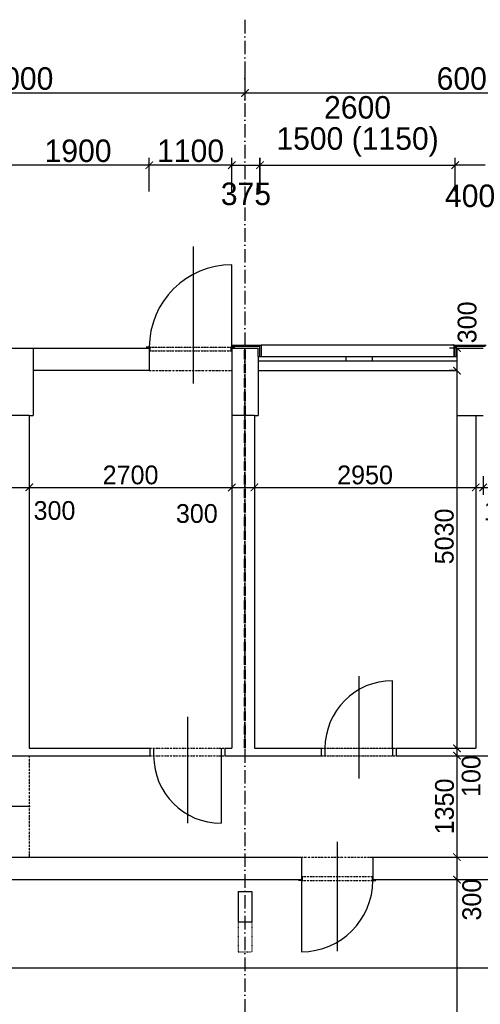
# Model space of a CAD drawing. Header units: millimetres. Extents: x -637441 to -130928, y -380379 to -53767.
# Tile 8 of 193: x -601449 to -595310, y -239569 to -226454. Entities that reach past the tile are written whole.
import ezdxf

# ---------------------------------------------------------------- set-up
doc = ezdxf.new("R2010")
doc.units = ezdxf.units.MM
doc.header["$LTSCALE"] = 10
for name, pattern in [('ACAD_ISO02W100', [15, 12, -3]), ('ACAD_ISO03W100', [30, 12, -18]), ('ACAD_ISO10W100', [18.5, 12, -3, 0.5, -3]), ('ACAD_ISO12W100', [22, 12, -3, 0.5, -3, 0.5, -3]), ('DASHDOT', [25.4, 12.7, -6.35, 0, -6.35])]:
    doc.linetypes.add(name, pattern=pattern)
doc.layers.add('_POŽÁR', color=240, linetype='Continuous', lineweight=50)
for name, color, linetype in [('Kóty', 7, 'Continuous'), ('Osy', 1, 'DASHDOT'), ('Rozhraní materiálů', 7, 'Continuous'), ('SLABĚ', 7, 'Continuous'), ('Výplně otvorů', 7, 'Continuous'), ('ZDIVO', 6, 'Continuous'), ('ŠRAFY', 252, 'Continuous')]:
    doc.layers.add(name, color=color, linetype=linetype)
doc.styles.add('TGV styl', font='txt')
doc.linetypes.add('IZOLACE', pattern='A,0.00254,-2.54,[134,ltypeshp.shx,S=2.54,R=0,X=-2.54,Y=0],-5.08,[134,ltypeshp.shx,S=2.54,R=180,X=2.54,Y=0],-2.54', length=10.16254)
doc.dimstyles.new('VNITŘEK 1-200', dxfattribs={"dimtxt": 250, "dimasz": 100, "dimexe": 100, "dimexo": 250, "dimgap": 40, "dimtad": 1, "dimdec": 0, "dimzin": 0, "dimdsep": 46, "dimtxsty": 'TGV styl', "dimblk1": 'ARCHTICK', "dimblk2": 'ARCHTICK', "dimsah": 1, "dimcen": 0.09, "dimclrd": 256, "dimclre": 256, "dimclrt": 220, "dimadec": 0, "dimazin": 0, "dimtfac": 1, "dimtdec": 0, "dimtofl": 0, "dimtmove": 2, "dimatfit": 3, "dimldrblk": 'ARCHTICK', "dimfxl": 150, "dimfxlon": 1, "dimtolj": 1, "dimtzin": 0, "dimarcsym": 0})
doc.dimstyles.new('VNĚJŠEK 1-100', dxfattribs={"dimtxt": 300, "dimasz": 100, "dimexe": 100, "dimexo": 250, "dimgap": 40, "dimtad": 1, "dimdec": 0, "dimzin": 0, "dimdsep": 46, "dimtxsty": 'TGV styl', "dimblk1": 'ARCHTICK', "dimblk2": 'ARCHTICK', "dimsah": 1, "dimcen": 0.09, "dimclrd": 256, "dimclre": 256, "dimclrt": 220, "dimadec": 0, "dimazin": 0, "dimtfac": 1, "dimtdec": 0, "dimtofl": 0, "dimtmove": 2, "dimatfit": 3, "dimldrblk": 'ARCHTICK', "dimfxl": 350, "dimfxlon": 1, "dimtolj": 1, "dimtzin": 0, "dimarcsym": 0})

# ---------------------------------------------------------------- blocks, each defined once
blk = doc.blocks.new('_ArchTick')
at = {"color": 0, "const_width": 0.15}
blk.add_lwpolyline([(-0.5, -0.5), (0.5, 0.5)], dxfattribs=at)
blk = doc.blocks.new('*D39')
at = {"layer": 'DEFPOINTS', "color": 0}
for p in [(-595646, -228392), (-598246, -230941), (-595646, -230941)]:
    blk.add_point(p, dxfattribs=at)
at = {"layer": 'Kóty', "lineweight": -2}
for p, q in [((-598246, -228742), (-598246, -228292)), ((-595646, -228742), (-595646, -228292)), ((-598246, -228392), (-595646, -228392))]:
    blk.add_line(p, q, dxfattribs=at)
at = {"layer": 'Kóty', "lineweight": -2, "xscale": 100, "yscale": 100, "zscale": 100, "rotation": 180}
blk.add_blockref('_ArchTick', (-598246, -228392), dxfattribs=at)
at = {"layer": 'Kóty', "lineweight": -2, "xscale": 100, "yscale": 100, "zscale": 100}
blk.add_blockref('_ArchTick', (-595646, -228392), dxfattribs=at)
at = {"layer": 'Kóty', "color": 220, "char_height": 300, "attachment_point": 5, "style": 'TGV styl'}
for s, insert in [('\\A1;2600', (-596946, -227624)), ('\\A1;1500 (1150)', (-596946, -228082))]:
    blk.add_mtext(s, dxfattribs=dict(at, insert=insert))
blk = doc.blocks.new('*D88')
at = {"layer": 'DEFPOINTS', "color": 0}
for p in [(-599721, -228392), (-599721, -230818), (-598621, -230828)]:
    blk.add_point(p, dxfattribs=at)
at = {"layer": 'Kóty', "lineweight": -2}
for p, q in [((-599721, -228742), (-599721, -228292)), ((-598621, -228742), (-598621, -228292)), ((-598621, -228392), (-599721, -228392))]:
    blk.add_line(p, q, dxfattribs=at)
at = {"layer": 'Kóty', "lineweight": -2, "xscale": 100, "yscale": 100, "zscale": 100, "rotation": 180}
blk.add_blockref('_ArchTick', (-599721, -228392), dxfattribs=at)
at = {"layer": 'Kóty', "lineweight": -2, "xscale": 100, "yscale": 100, "zscale": 100}
blk.add_blockref('_ArchTick', (-598621, -228392), dxfattribs=at)
at = {"layer": 'Kóty', "color": 220, "insert": (-599171, -228202), "char_height": 300, "attachment_point": 5, "style": 'TGV styl'}
blk.add_mtext('\\A1;1100', dxfattribs=at)
blk = doc.blocks.new('*D89')
at = {"layer": 'DEFPOINTS', "color": 0}
for p in [(-601621, -228392), (-601621, -230828), (-599721, -230818)]:
    blk.add_point(p, dxfattribs=at)
at = {"layer": 'Kóty', "lineweight": -2}
for p, q in [((-601621, -228742), (-601621, -228292)), ((-599721, -228742), (-599721, -228292)), ((-599721, -228392), (-601621, -228392))]:
    blk.add_line(p, q, dxfattribs=at)
at = {"layer": 'Kóty', "lineweight": -2, "xscale": 100, "yscale": 100, "zscale": 100, "rotation": 180}
blk.add_blockref('_ArchTick', (-601621, -228392), dxfattribs=at)
at = {"layer": 'Kóty', "lineweight": -2, "xscale": 100, "yscale": 100, "zscale": 100}
blk.add_blockref('_ArchTick', (-599721, -228392), dxfattribs=at)
at = {"layer": 'Kóty', "color": 220, "insert": (-600671, -228202), "char_height": 300, "attachment_point": 5, "style": 'TGV styl'}
blk.add_mtext('\\A1;1900', dxfattribs=at)
blk = doc.blocks.new('*D110')
at = {"layer": 'DEFPOINTS', "color": 0}
for p in [(-544231, -223424), (-544231, -230788), (-604321, -230828)]:
    blk.add_point(p, dxfattribs=at)
at = {"layer": 'Kóty', "lineweight": -2}
for p, q in [((-604321, -223774), (-604321, -223324)), ((-544231, -223774), (-544231, -223324)), ((-604321, -223424), (-544231, -223424))]:
    blk.add_line(p, q, dxfattribs=at)
at = {"layer": 'Kóty', "lineweight": -2, "xscale": 100, "yscale": 100, "zscale": 100, "rotation": 180}
blk.add_blockref('_ArchTick', (-604321, -223424), dxfattribs=at)
at = {"layer": 'Kóty', "lineweight": -2, "xscale": 100, "yscale": 100, "zscale": 100}
blk.add_blockref('_ArchTick', (-544231, -223424), dxfattribs=at)
at = {"layer": 'Kóty', "color": 220, "insert": (-574276, -223234), "char_height": 300, "attachment_point": 5, "style": 'TGV styl'}
blk.add_mtext('\\A1;60090', dxfattribs=at)
blk = doc.blocks.new('*D112')
at = {"layer": 'DEFPOINTS', "color": 0}
for p in [(-604446, -226458), (-598446, -226458), (-598446, -227430)]:
    blk.add_point(p, dxfattribs=at)
at = {"layer": 'Kóty', "lineweight": -2}
for p, q in [((-604446, -227080), (-604446, -227530)), ((-598446, -227080), (-598446, -227530)), ((-604446, -227430), (-598446, -227430))]:
    blk.add_line(p, q, dxfattribs=at)
at = {"layer": 'Kóty', "lineweight": -2, "xscale": 100, "yscale": 100, "zscale": 100, "rotation": 180}
blk.add_blockref('_ArchTick', (-604446, -227430), dxfattribs=at)
at = {"layer": 'Kóty', "lineweight": -2, "xscale": 100, "yscale": 100, "zscale": 100}
blk.add_blockref('_ArchTick', (-598446, -227430), dxfattribs=at)
at = {"layer": 'Kóty', "color": 220, "insert": (-601446, -227240), "char_height": 300, "attachment_point": 5, "style": 'TGV styl'}
blk.add_mtext('\\A1;6000', dxfattribs=at)
blk = doc.blocks.new('*D113')
at = {"layer": 'DEFPOINTS', "color": 0}
for p in [(-598446, -226458), (-592446, -226458), (-592446, -227430)]:
    blk.add_point(p, dxfattribs=at)
at = {"layer": 'Kóty', "lineweight": -2}
for p, q in [((-598446, -227080), (-598446, -227530)), ((-592446, -227080), (-592446, -227530)), ((-598446, -227430), (-592446, -227430))]:
    blk.add_line(p, q, dxfattribs=at)
at = {"layer": 'Kóty', "lineweight": -2, "xscale": 100, "yscale": 100, "zscale": 100, "rotation": 180}
blk.add_blockref('_ArchTick', (-598446, -227430), dxfattribs=at)
at = {"layer": 'Kóty', "lineweight": -2, "xscale": 100, "yscale": 100, "zscale": 100}
blk.add_blockref('_ArchTick', (-592446, -227430), dxfattribs=at)
at = {"layer": 'Kóty', "color": 220, "insert": (-595446, -227240), "char_height": 300, "attachment_point": 5, "style": 'TGV styl'}
blk.add_mtext('\\A1;6000', dxfattribs=at)
blk = doc.blocks.new('*D195')
at = {"layer": 'DEFPOINTS', "color": 0, "ltscale": 0.35}
for p in [(-601621, -231728), (-601321, -231728), (-601321, -232684)]:
    blk.add_point(p, dxfattribs=at)
at = {"layer": 'Kóty', "lineweight": -2, "ltscale": 0.35}
for p, q in [((-601621, -232534), (-601621, -232784)), ((-601321, -232534), (-601321, -232784)), ((-601621, -232684), (-601321, -232684))]:
    blk.add_line(p, q, dxfattribs=at)
at = {"layer": 'Kóty', "lineweight": -2, "ltscale": 0.35, "xscale": 100, "yscale": 100, "zscale": 100, "rotation": 180}
blk.add_blockref('_ArchTick', (-601621, -232684), dxfattribs=at)
at = {"layer": 'Kóty', "lineweight": -2, "ltscale": 0.35, "xscale": 100, "yscale": 100, "zscale": 100}
blk.add_blockref('_ArchTick', (-601321, -232684), dxfattribs=at)
at = {"layer": 'Kóty', "color": 220, "ltscale": 0.35, "insert": (-600985, -232993), "char_height": 250, "attachment_point": 5, "style": 'TGV styl'}
blk.add_mtext('\\A1;300', dxfattribs=at)
blk = doc.blocks.new('*D196')
at = {"layer": 'DEFPOINTS', "color": 0, "ltscale": 0.35}
for p in [(-601321, -231728), (-598621, -231728), (-598621, -232684)]:
    blk.add_point(p, dxfattribs=at)
at = {"layer": 'Kóty', "lineweight": -2, "ltscale": 0.35}
for p, q in [((-601321, -232534), (-601321, -232784)), ((-598621, -232534), (-598621, -232784)), ((-601321, -232684), (-598621, -232684))]:
    blk.add_line(p, q, dxfattribs=at)
at = {"layer": 'Kóty', "lineweight": -2, "ltscale": 0.35, "xscale": 100, "yscale": 100, "zscale": 100, "rotation": 180}
blk.add_blockref('_ArchTick', (-601321, -232684), dxfattribs=at)
at = {"layer": 'Kóty', "lineweight": -2, "ltscale": 0.35, "xscale": 100, "yscale": 100, "zscale": 100}
blk.add_blockref('_ArchTick', (-598621, -232684), dxfattribs=at)
at = {"layer": 'Kóty', "color": 220, "ltscale": 0.35, "insert": (-599971, -232519), "char_height": 250, "attachment_point": 5, "style": 'TGV styl'}
blk.add_mtext('\\A1;2700', dxfattribs=at)
blk = doc.blocks.new('*D197')
at = {"layer": 'DEFPOINTS', "color": 0, "ltscale": 0.35}
for p in [(-598621, -231728), (-598321, -231728), (-598321, -232684)]:
    blk.add_point(p, dxfattribs=at)
at = {"layer": 'Kóty', "lineweight": -2, "ltscale": 0.35}
for p, q in [((-598621, -232534), (-598621, -232784)), ((-598321, -232534), (-598321, -232784)), ((-598621, -232684), (-598321, -232684))]:
    blk.add_line(p, q, dxfattribs=at)
at = {"layer": 'Kóty', "lineweight": -2, "ltscale": 0.35, "xscale": 100, "yscale": 100, "zscale": 100, "rotation": 180}
blk.add_blockref('_ArchTick', (-598621, -232684), dxfattribs=at)
at = {"layer": 'Kóty', "lineweight": -2, "ltscale": 0.35, "xscale": 100, "yscale": 100, "zscale": 100}
blk.add_blockref('_ArchTick', (-598321, -232684), dxfattribs=at)
at = {"layer": 'Kóty', "color": 220, "ltscale": 0.35, "insert": (-599088, -233033), "char_height": 250, "attachment_point": 5, "style": 'TGV styl'}
blk.add_mtext('\\A1;300', dxfattribs=at)
blk = doc.blocks.new('*D198')
at = {"layer": 'DEFPOINTS', "color": 0, "ltscale": 0.35}
for p in [(-598321, -231728), (-595371, -231728), (-595371, -232684)]:
    blk.add_point(p, dxfattribs=at)
at = {"layer": 'Kóty', "lineweight": -2, "ltscale": 0.35}
for p, q in [((-598321, -232534), (-598321, -232784)), ((-595371, -232534), (-595371, -232784)), ((-598321, -232684), (-595371, -232684))]:
    blk.add_line(p, q, dxfattribs=at)
at = {"layer": 'Kóty', "lineweight": -2, "ltscale": 0.35, "xscale": 100, "yscale": 100, "zscale": 100, "rotation": 180}
blk.add_blockref('_ArchTick', (-598321, -232684), dxfattribs=at)
at = {"layer": 'Kóty', "lineweight": -2, "ltscale": 0.35, "xscale": 100, "yscale": 100, "zscale": 100}
blk.add_blockref('_ArchTick', (-595371, -232684), dxfattribs=at)
at = {"layer": 'Kóty', "color": 220, "ltscale": 0.35, "insert": (-596846, -232519), "char_height": 250, "attachment_point": 5, "style": 'TGV styl'}
blk.add_mtext('\\A1;2950', dxfattribs=at)
blk = doc.blocks.new('*D199')
at = {"layer": 'DEFPOINTS', "color": 0, "ltscale": 0.35}
for p in [(-595371, -231728), (-595271, -231728), (-595271, -232684)]:
    blk.add_point(p, dxfattribs=at)
at = {"layer": 'Kóty', "lineweight": -2, "ltscale": 0.35}
for p, q in [((-595371, -232534), (-595371, -232784)), ((-595271, -232534), (-595271, -232784)), ((-595371, -232684), (-595271, -232684))]:
    blk.add_line(p, q, dxfattribs=at)
at = {"layer": 'Kóty', "lineweight": -2, "ltscale": 0.35, "xscale": 100, "yscale": 100, "zscale": 100, "rotation": 180}
blk.add_blockref('_ArchTick', (-595371, -232684), dxfattribs=at)
at = {"layer": 'Kóty', "lineweight": -2, "ltscale": 0.35, "xscale": 100, "yscale": 100, "zscale": 100}
blk.add_blockref('_ArchTick', (-595271, -232684), dxfattribs=at)
at = {"layer": 'Kóty', "color": 220, "ltscale": 0.35, "insert": (-594985, -232998), "char_height": 250, "attachment_point": 5, "style": 'TGV styl'}
blk.add_mtext('\\A1;100', dxfattribs=at)
blk = doc.blocks.new('*D200')
at = {"layer": 'DEFPOINTS', "color": 0, "ltscale": 0.35}
for p in [(-594071, -231228), (-595271, -231728), (-594071, -232684)]:
    blk.add_point(p, dxfattribs=at)
at = {"layer": 'Kóty', "lineweight": -2, "ltscale": 0.35}
for p, q in [((-595271, -232534), (-595271, -232784)), ((-594071, -232534), (-594071, -232784)), ((-595271, -232684), (-594071, -232684))]:
    blk.add_line(p, q, dxfattribs=at)
at = {"layer": 'Kóty', "lineweight": -2, "ltscale": 0.35, "xscale": 100, "yscale": 100, "zscale": 100, "rotation": 180}
blk.add_blockref('_ArchTick', (-595271, -232684), dxfattribs=at)
at = {"layer": 'Kóty', "lineweight": -2, "ltscale": 0.35, "xscale": 100, "yscale": 100, "zscale": 100}
blk.add_blockref('_ArchTick', (-594071, -232684), dxfattribs=at)
at = {"layer": 'Kóty', "color": 220, "ltscale": 0.35, "insert": (-594671, -232519), "char_height": 250, "attachment_point": 5, "style": 'TGV styl'}
blk.add_mtext('\\A1;1200', dxfattribs=at)
blk = doc.blocks.new('*D217')
at = {"layer": 'DEFPOINTS', "color": 0, "ltscale": 0.35}
for p in [(-595621, -230828), (-595621, -231128), (-595621, -231128)]:
    blk.add_point(p, dxfattribs=at)
at = {"layer": 'Kóty', "lineweight": -2, "ltscale": 0.35}
for p, q in [((-595621, -230828), (-595721, -230828)), ((-595621, -230828), (-595621, -231128)), ((-595621, -231128), (-595721, -231128))]:
    blk.add_line(p, q, dxfattribs=at)
at = {"layer": 'Kóty', "lineweight": -2, "ltscale": 0.35, "xscale": 100, "yscale": 100, "zscale": 100}
for p, rotation in [((-595621, -230828), 90), ((-595621, -231128), 270)]:
    blk.add_blockref('_ArchTick', p, dxfattribs=dict(at, rotation=rotation))
at = {"layer": 'Kóty', "color": 220, "ltscale": 0.35, "insert": (-595485, -230486), "char_height": 250, "attachment_point": 5, "rotation": 90, "style": 'TGV styl'}
blk.add_mtext('\\A1;300', dxfattribs=at)
blk = doc.blocks.new('*D218')
at = {"layer": 'DEFPOINTS', "color": 0, "ltscale": 0.35}
for p in [(-595621, -231128), (-598321, -236158), (-595621, -236158)]:
    blk.add_point(p, dxfattribs=at)
at = {"layer": 'Kóty', "lineweight": -2, "ltscale": 0.35}
for p, q in [((-595621, -231128), (-595721, -231128)), ((-595621, -231128), (-595621, -236158)), ((-595771, -236158), (-595521, -236158))]:
    blk.add_line(p, q, dxfattribs=at)
at = {"layer": 'Kóty', "lineweight": -2, "ltscale": 0.35, "xscale": 100, "yscale": 100, "zscale": 100}
for p, rotation in [((-595621, -231128), 90), ((-595621, -236158), 270)]:
    blk.add_blockref('_ArchTick', p, dxfattribs=dict(at, rotation=rotation))
at = {"layer": 'Kóty', "color": 220, "ltscale": 0.35, "insert": (-595789, -233337), "char_height": 250, "attachment_point": 5, "rotation": 90, "style": 'TGV styl'}
blk.add_mtext('\\A1;5030', dxfattribs=at)
blk = doc.blocks.new('*D219')
at = {"layer": 'DEFPOINTS', "color": 0, "ltscale": 0.35}
for p in [(-598321, -236158), (-598321, -236258), (-595621, -236258)]:
    blk.add_point(p, dxfattribs=at)
at = {"layer": 'Kóty', "lineweight": -2, "ltscale": 0.35}
for p, q in [((-595771, -236158), (-595521, -236158)), ((-595621, -236158), (-595621, -236258)), ((-595771, -236258), (-595521, -236258))]:
    blk.add_line(p, q, dxfattribs=at)
at = {"layer": 'Kóty', "lineweight": -2, "ltscale": 0.35, "xscale": 100, "yscale": 100, "zscale": 100}
for p, rotation in [((-595621, -236158), 90), ((-595621, -236258), 270)]:
    blk.add_blockref('_ArchTick', p, dxfattribs=dict(at, rotation=rotation))
at = {"layer": 'Kóty', "color": 220, "ltscale": 0.35, "insert": (-595431, -236529), "char_height": 250, "attachment_point": 5, "rotation": 90, "style": 'TGV styl'}
blk.add_mtext('\\A1;100', dxfattribs=at)
blk = doc.blocks.new('*D220')
at = {"layer": 'DEFPOINTS', "color": 0, "ltscale": 0.35}
for p in [(-598321, -236258), (-596743, -237608), (-595621, -237608)]:
    blk.add_point(p, dxfattribs=at)
at = {"layer": 'Kóty', "lineweight": -2, "ltscale": 0.35}
for p, q in [((-595771, -236258), (-595521, -236258)), ((-595621, -236258), (-595621, -237608)), ((-595771, -237608), (-595521, -237608))]:
    blk.add_line(p, q, dxfattribs=at)
at = {"layer": 'Kóty', "lineweight": -2, "ltscale": 0.35, "xscale": 100, "yscale": 100, "zscale": 100}
for p, rotation in [((-595621, -236258), 90), ((-595621, -237608), 270)]:
    blk.add_blockref('_ArchTick', p, dxfattribs=dict(at, rotation=rotation))
at = {"layer": 'Kóty', "color": 220, "ltscale": 0.35, "insert": (-595786, -236933), "char_height": 250, "attachment_point": 5, "rotation": 90, "style": 'TGV styl'}
blk.add_mtext('\\A1;1350', dxfattribs=at)
blk = doc.blocks.new('*D221')
at = {"layer": 'DEFPOINTS', "color": 0, "ltscale": 0.35}
for p in [(-596743, -237608), (-596743, -237908), (-595621, -237908)]:
    blk.add_point(p, dxfattribs=at)
at = {"layer": 'Kóty', "lineweight": -2, "ltscale": 0.35}
for p, q in [((-595771, -237608), (-595521, -237608)), ((-595621, -237608), (-595621, -237908)), ((-595771, -237908), (-595521, -237908))]:
    blk.add_line(p, q, dxfattribs=at)
at = {"layer": 'Kóty', "lineweight": -2, "ltscale": 0.35, "xscale": 100, "yscale": 100, "zscale": 100}
for p, rotation in [((-595621, -237608), 90), ((-595621, -237908), 270)]:
    blk.add_blockref('_ArchTick', p, dxfattribs=dict(at, rotation=rotation))
at = {"layer": 'Kóty', "color": 220, "ltscale": 0.35, "insert": (-595423, -238174), "char_height": 250, "attachment_point": 5, "rotation": 90, "style": 'TGV styl'}
blk.add_mtext('\\A1;300', dxfattribs=at)
blk = doc.blocks.new('*D222')
at = {"layer": 'DEFPOINTS', "color": 0, "ltscale": 0.35}
for p in [(-596743, -237908), (-595621, -256068), (-592446, -256068)]:
    blk.add_point(p, dxfattribs=at)
at = {"layer": 'Kóty', "lineweight": -2, "ltscale": 0.35}
for p, q in [((-595771, -237908), (-595521, -237908)), ((-595621, -237908), (-595621, -256068)), ((-595471, -256068), (-595721, -256068))]:
    blk.add_line(p, q, dxfattribs=at)
at = {"layer": 'Kóty', "lineweight": -2, "ltscale": 0.35, "xscale": 100, "yscale": 100, "zscale": 100}
for p, rotation in [((-595621, -237908), 90), ((-595621, -256068), 270)]:
    blk.add_blockref('_ArchTick', p, dxfattribs=dict(at, rotation=rotation))
at = {"layer": 'Kóty', "color": 220, "ltscale": 0.35, "insert": (-595786, -246988), "char_height": 250, "attachment_point": 5, "rotation": 90, "style": 'TGV styl'}
blk.add_mtext('\\A1;18160', dxfattribs=at)
blk = doc.blocks.new('*D250')
at = {"layer": 'DEFPOINTS', "color": 0, "ltscale": 0.35}
for p in [(-604371, -237908), (-544521, -239083), (-544521, -239608)]:
    blk.add_point(p, dxfattribs=at)
at = {"layer": 'Kóty', "lineweight": -2, "ltscale": 0.35}
for p, q in [((-604371, -238933), (-604371, -239183)), ((-544521, -239233), (-544521, -238983)), ((-604371, -239083), (-544521, -239083))]:
    blk.add_line(p, q, dxfattribs=at)
at = {"layer": 'Kóty', "lineweight": -2, "ltscale": 0.35, "xscale": 100, "yscale": 100, "zscale": 100, "rotation": 180}
blk.add_blockref('_ArchTick', (-604371, -239083), dxfattribs=at)
at = {"layer": 'Kóty', "lineweight": -2, "ltscale": 0.35, "xscale": 100, "yscale": 100, "zscale": 100}
blk.add_blockref('_ArchTick', (-544521, -239083), dxfattribs=at)
at = {"layer": 'Kóty', "color": 220, "ltscale": 0.35, "insert": (-573799, -238915), "char_height": 250, "attachment_point": 5, "style": 'TGV styl'}
blk.add_mtext('\\A1;59850', dxfattribs=at)

msp = doc.modelspace()

# ---------------------------------------------------------------- linework, layer by layer
at = {"layer": '_POŽÁR', "linetype": 'ACAD_ISO10W100'}
msp.add_lwpolyline([(-598446.228, -236157.964), (-598446.228, -230827.964)], dxfattribs=at)
at = {"layer": 'Kóty'}
for p, q in [((-598621.228, -228742.278), (-598621.228, -228292.278)), ((-598246.228, -228742.278), (-598246.228, -228292.278)), ((-595646.228, -228742.278), (-595646.228, -228292.278)), ((-598621.228, -228392.278), (-598246.228, -228392.278)), ((-595246.228, -228392.278), (-595646.228, -228392.278)), ((-599130.945, -231297.976), (-599130.945, -229476.115)), ((-596930.27, -235198.576), (-596930.27, -236560.267)), ((-599213.263, -235738.115), (-599213.263, -237157.964)), ((-601307.505, -236932.964), (-602246.228, -236932.964)), ((-597217.875, -237405.307), (-597217.875, -238860.889))]:
    msp.add_line(p, q, dxfattribs=at)
at = {"layer": 'Osy', "linetype": 'ACAD_ISO10W100', "ltscale": 1.5}
msp.add_line((-598446.228, -226457.964), (-598446.228, -256367.964), dxfattribs=at)
at = {"layer": 'Rozhraní materiálů'}
for p, q in [((-601321.228, -231727.964), (-601621.228, -231727.964)), ((-598321.228, -231727.964), (-598621.228, -231727.964)), ((-595371.228, -231727.964), (-595271.228, -231727.964))]:
    msp.add_line(p, q, dxfattribs=at)
at = {"layer": 'SLABĚ', "lineweight": -3}
for p, q in [((-595661.228, -230787.964), (-598231.228, -230787.964)), ((-598271.228, -230940.801), (-598271.228, -230827.964)), ((-595621.228, -230940.801), (-595621.228, -230827.964))]:
    msp.add_line(p, q, dxfattribs=at)
at = {"layer": 'SLABĚ'}
for p, q in [((-598621.228, -230827.964), (-598271.228, -230827.964)), ((-595621.228, -230827.964), (-595271.228, -230827.964)), ((-598271.228, -231127.964), (-595621.228, -231127.964))]:
    msp.add_line(p, q, dxfattribs=at)
at = {"layer": 'SLABĚ', "linetype": 'ACAD_ISO12W100', "ltscale": 0.2}
for p, q in [((-599721.228, -231127.964), (-598621.228, -231127.964)), ((-601321.228, -236257.964), (-601321.228, -237607.964)), ((-597692.875, -237607.964), (-596742.875, -237607.964))]:
    msp.add_line(p, q, dxfattribs=at)
at = {"layer": 'SLABĚ', "linetype": 'ACAD_ISO02W100', "ltscale": 10}
for p, q in [((-598536.228, -238067.964), (-598356.228, -238067.964)), ((-598536.228, -238067.964), (-598536.228, -238467.964)), ((-598356.228, -238067.964), (-598356.228, -238467.964)), ((-598536.228, -238467.964), (-598356.228, -238467.964))]:
    msp.add_line(p, q, dxfattribs=at)
at = {"layer": 'SLABĚ', "linetype": 'ACAD_ISO03W100', "ltscale": 0.05}
for p, q in [((-598536.228, -238467.964), (-598536.228, -238867.964)), ((-598356.228, -238467.964), (-598356.228, -238867.964)), ((-598536.228, -238867.964), (-598356.228, -238867.964))]:
    msp.add_line(p, q, dxfattribs=at)
at = {"layer": 'Výplně otvorů'}
for p, q in [((-598621.228, -230817.964), (-598621.228, -229717.964)), ((-598271.228, -230940.801), (-595621.228, -230940.801)), ((-597102.517, -230940.801), (-597102.517, -230996.034)), ((-596752.517, -230940.801), (-596752.517, -230996.034)), ((-598271.228, -230996.034), (-595621.228, -230996.034)), ((-596480.27, -236157.964), (-596480.27, -235257.964)), ((-599663.263, -236157.964), (-599663.263, -236257.964)), ((-598763.263, -236157.964), (-598763.263, -237157.964)), ((-597380.27, -236157.964), (-597380.27, -236257.964)), ((-596480.27, -236157.964), (-596480.27, -236257.964)), ((-597692.875, -237917.964), (-597692.875, -238867.889))]:
    msp.add_line(p, q, dxfattribs=at)
at = {"layer": 'Výplně otvorů', "color": 3, "lineweight": -3}
for p, q in [((-599711.228, -230817.964), (-599761.228, -230817.964)), ((-599711.228, -230867.964), (-599711.228, -230817.964)), ((-598631.228, -230867.964), (-598631.228, -230817.964)), ((-598631.228, -230817.964), (-598581.228, -230817.964)), ((-597682.875, -237867.964), (-597682.875, -237917.964)), ((-596752.875, -237867.964), (-596752.875, -237917.964)), ((-597682.875, -237917.964), (-597732.875, -237917.964)), ((-596752.875, -237917.964), (-596702.875, -237917.964))]:
    msp.add_line(p, q, dxfattribs=at)
at = {"layer": 'Výplně otvorů', "linetype": 'ACAD_ISO12W100', "lineweight": -3, "ltscale": 0.175}
for p, q in [((-599721.228, -230817.964), (-598621.228, -230817.964)), ((-599721.228, -230864.965), (-598621.228, -230864.965)), ((-599713.263, -236157.964), (-598713.263, -236157.964)), ((-597430.27, -236157.964), (-596430.27, -236157.964)), ((-599713.263, -236257.964), (-598713.263, -236257.964)), ((-597430.27, -236257.964), (-596430.27, -236257.964)), ((-597692.875, -237867.964), (-596742.875, -237867.964)), ((-597692.875, -237917.964), (-596739.949, -237917.964))]:
    msp.add_line(p, q, dxfattribs=at)
at = {"layer": 'Výplně otvorů', "lineweight": -3}
for centre, radius, start, end in [((-598621.228, -230817.964), 1100, 90, 180), ((-596480.27, -236157.964), 900, 90, 180), ((-598763.263, -236257.964), 900, 180, 270)]:
    msp.add_arc(centre, radius, start, end, dxfattribs=at)
at = {"layer": 'Výplně otvorů'}
msp.add_arc((-597692.875, -237917.964), 949.925, 270, 0, dxfattribs=at)
at = {"layer": 'ZDIVO'}
for p, q in [((-598621.228, -230787.964), (-598621.228, -236157.964)), ((-598621.228, -230787.964), (-598231.228, -230787.964)), ((-598231.228, -230787.964), (-598231.228, -230940.801)), ((-595661.228, -230787.964), (-595231.228, -230787.964)), ((-595661.228, -230787.964), (-595661.228, -230940.801)), ((-601621.228, -230827.964), (-601271.228, -230827.964)), ((-601271.228, -230827.964), (-599721.228, -230827.964)), ((-601271.228, -230827.964), (-601271.228, -231727.964)), ((-599721.228, -230827.964), (-599721.228, -231127.964)), ((-598271.228, -230940.801), (-598271.228, -231727.964)), ((-595621.228, -230940.801), (-595621.228, -231727.964)), ((-595621.228, -230940.801), (-595621.228, -231727.964)), ((-595621.228, -230940.801), (-595621.228, -230982.732)), ((-595621.228, -231037.964), (-595621.228, -231727.964)), ((-599721.228, -231127.964), (-601271.228, -231127.964)), ((-601321.228, -231727.964), (-601321.228, -236157.964)), ((-601321.228, -231727.964), (-601271.228, -231727.964)), ((-598321.228, -231727.964), (-598321.228, -236157.964)), ((-598321.228, -231727.964), (-598271.228, -231727.964)), ((-595621.228, -231727.964), (-595371.228, -231727.964)), ((-595371.228, -231727.964), (-595371.228, -236157.964)), ((-595371.228, -231727.964), (-595371.228, -236157.964)), ((-601321.228, -236157.964), (-599713.263, -236157.964)), ((-599713.263, -236157.964), (-599713.263, -236257.964)), ((-598713.263, -236157.964), (-598621.228, -236157.964)), ((-598713.263, -236157.964), (-598713.263, -236257.964)), ((-598321.228, -236157.964), (-597430.27, -236157.964)), ((-597430.27, -236157.964), (-597430.27, -236257.964)), ((-596430.27, -236157.964), (-595371.228, -236157.964)), ((-596430.27, -236157.964), (-596430.27, -236257.964)), ((-601621.228, -236257.964), (-599713.263, -236257.964)), ((-598713.263, -236257.964), (-597430.27, -236257.964)), ((-596430.27, -236257.964), (-594815.632, -236257.964)), ((-601621.228, -237607.964), (-597692.875, -237607.964)), ((-597692.875, -237607.964), (-597692.875, -237907.964)), ((-596742.875, -237607.964), (-590157.706, -237607.964)), ((-596742.875, -237607.964), (-596742.875, -237907.964)), ((-603371.228, -237907.964), (-597692.875, -237907.964)), ((-596742.875, -237907.964), (-590157.706, -237907.964))]:
    msp.add_line(p, q, dxfattribs=at)
at = {"layer": 'ŠRAFY', "linetype": 'IZOLACE', "ltscale": 0.015}
for p, q in [((-598621.228, -230802.964), (-598246.228, -230802.964)), ((-598246.228, -230940.801), (-598246.228, -230802.964)), ((-595646.228, -230802.964), (-595246.228, -230802.964)), ((-595646.228, -230940.801), (-595646.228, -230802.964))]:
    msp.add_line(p, q, dxfattribs=at)

# ---------------------------------------------------------------- block references
at = {"layer": 'Kóty', "xscale": 100, "yscale": 100, "zscale": 100, "rotation": 180}
for p in [(-598621.228, -228392.278), (-595646.228, -228392.278)]:
    msp.add_blockref('_ArchTick', p, dxfattribs=at)
at = {"layer": 'Kóty', "xscale": 100, "yscale": 100, "zscale": 100}
msp.add_blockref('_ArchTick', (-598246.228, -228392.278), dxfattribs=at)

# ---------------------------------------------------------------- texts
at = {"layer": 'Kóty', "color": 220, "char_height": 300, "attachment_point": 5, "style": 'TGV styl'}
for s, insert in [('\\A1;375', (-598433.728, -228775.921)), ('\\A1;400', (-595446.228, -228801.804))]:
    msp.add_mtext(s, dxfattribs=dict(at, insert=insert))

# ---------------------------------------------------------------- dimensions: what is measured, and where the dimension line sits
at = {"layer": 'Kóty'}
for base, p1, p2, picture, middle in [((-544231.228, -223423.976), (-604321.228, -230827.964), (-544231.228, -230787.964), '*D110', (-574276.228, -223233.976)), ((-598446.228, -227429.704), (-604446.228, -226457.964), (-598446.228, -226457.964), '*D112', (-601446.228, -227239.704)), ((-592446.228, -227429.704), (-598446.228, -226457.964), (-592446.228, -226457.964), '*D113', (-595446.228, -227239.704)), ((-601621.228, -228392.278), (-599721.228, -230817.964), (-601621.228, -230827.964), '*D89', (-600671.228, -228202.278)), ((-599721.228, -228392.278), (-598621.228, -230827.964), (-599721.228, -230817.964), '*D88', (-599171.228, -228202.278))]:
    dim = msp.add_linear_dim(base=base, p1=p1, p2=p2, dimstyle='VNĚJŠEK 1-100', override={"dimtxt": 300}, dxfattribs=at)
    dim.commit()
    dim.dimension.update_dxf_attribs({"geometry": picture, "text_midpoint": middle})
dim = msp.add_linear_dim(base=(-595646.228, -228392.278), p1=(-598246.228, -230940.801), p2=(-595646.228, -230940.801), text='<>\\X 1500 (1150)', dimstyle='VNĚJŠEK 1-100', override={"dimtxt": 300}, dxfattribs=at)
dim.commit()
dim.dimension.update_dxf_attribs({"geometry": '*D39', "text_midpoint": (-596946.228, -227813.707)})
at = {"layer": 'Kóty', "ltscale": 0.35}
for base, p1, p2, picture, middle in [((-595621.228, -231127.964), (-595621.228, -230827.964), (-595621.228, -231127.964), '*D217', (-595484.68, -230485.688)), ((-595621.228, -236157.964), (-595621.228, -231127.964), (-598321.228, -236157.964), '*D218', (-595788.871, -233337.2)), ((-595621.228, -236257.964), (-598321.228, -236157.964), (-598321.228, -236257.964), '*D219', (-595431.253, -236529.22)), ((-595621.228, -237907.964), (-596742.875, -237607.964), (-596742.875, -237907.964), '*D221', (-595423.028, -238173.538))]:
    dim = msp.add_linear_dim(base=base, p1=p1, p2=p2, angle=90, dimstyle='VNITŘEK 1-200', dxfattribs=at)
    dim.commit()
    dim.dimension.update_dxf_attribs({"geometry": picture, "text_midpoint": middle, "dimtype": 160})
for base, p1, p2, picture, middle in [((-594071.228, -232684.323), (-595271.228, -231727.964), (-594071.228, -231227.964), '*D200', (-594671.228, -232519.323)), ((-598621.228, -232684.323), (-601321.228, -231727.964), (-598621.228, -231727.964), '*D196', (-599971.228, -232519.323)), ((-595371.228, -232684.323), (-598321.228, -231727.964), (-595371.228, -231727.964), '*D198', (-596846.228, -232519.323))]:
    dim = msp.add_linear_dim(base=base, p1=p1, p2=p2, dimstyle='VNITŘEK 1-200', dxfattribs=at)
    dim.commit()
    dim.dimension.update_dxf_attribs({"geometry": picture, "text_midpoint": middle})
for base, p1, p2, picture, middle in [((-601321.228, -232684.323), (-601621.228, -231727.964), (-601321.228, -231727.964), '*D195', (-600985.073, -232992.532)), ((-598321.228, -232684.323), (-598621.228, -231727.964), (-598321.228, -231727.964), '*D197', (-599087.717, -233033.294)), ((-595271.228, -232684.323), (-595371.228, -231727.964), (-595271.228, -231727.964), '*D199', (-594985.02, -232997.837)), ((-544521.228, -239083.03), (-604371.228, -237907.964), (-544521.228, -239607.964), '*D250', (-573798.904, -238915.387))]:
    dim = msp.add_linear_dim(base=base, p1=p1, p2=p2, dimstyle='VNITŘEK 1-200', dxfattribs=at)
    dim.commit()
    dim.dimension.update_dxf_attribs({"geometry": picture, "text_midpoint": middle, "dimtype": 160})
for base, p1, p2, picture, middle in [((-595621.228, -237607.964), (-598321.228, -236257.964), (-596742.875, -237607.964), '*D220', (-595786.228, -236932.964)), ((-595621.228, -256067.964), (-596742.875, -237907.964), (-592446.228, -256067.964), '*D222', (-595786.228, -246987.964))]:
    dim = msp.add_linear_dim(base=base, p1=p1, p2=p2, angle=90, dimstyle='VNITŘEK 1-200', dxfattribs=at)
    dim.commit()
    dim.dimension.update_dxf_attribs({"geometry": picture, "text_midpoint": middle})

doc.saveas('drawing.dxf')
